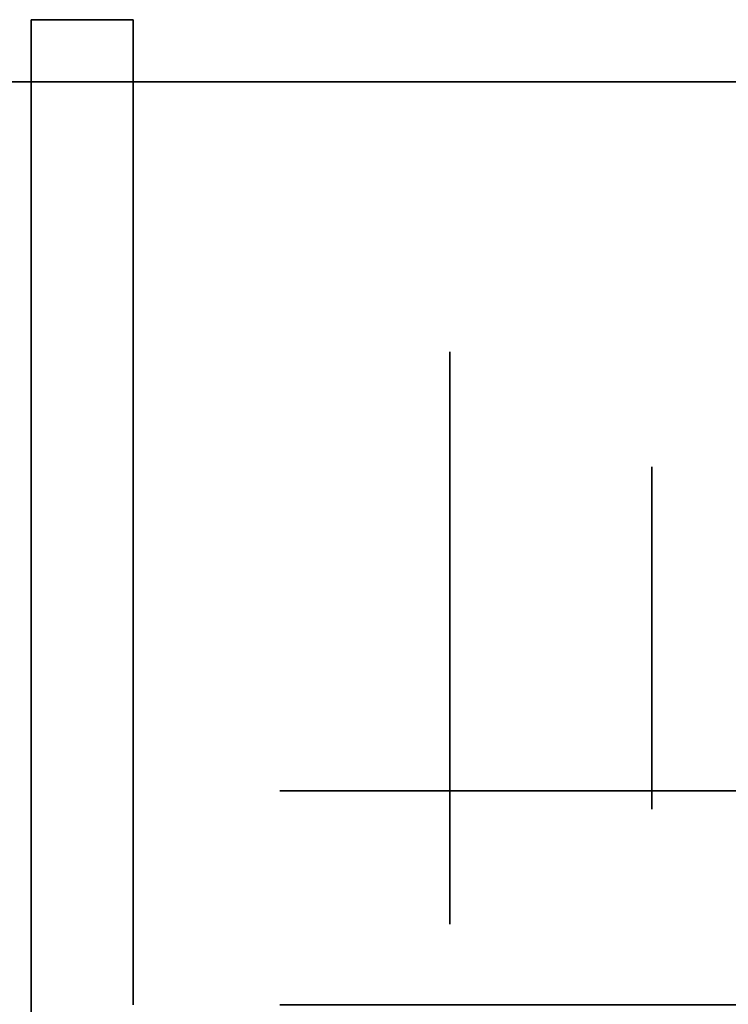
# Model space of a CAD drawing. Extents: x -1299 to -1246.9, y 2743.7 to 2747.9.
# Tile 157 of 256: x -1296.9877 to -1296.9545, y 2747.8413 to 2747.8873. Entities that reach past the tile are written whole.
import ezdxf

# ---------------------------------------------------------------- set-up
doc = ezdxf.new("R2010")
doc.units = 0
doc.header["$LTSCALE"] = 150
doc.header["$MEASUREMENT"] = 0
doc.layers.add('3DFACE_BOLT', color=7, linetype='CONTINUOUS')
doc.layers.add('3DFACE_SHAPE', color=7, linetype='CONTINUOUS')

msp = doc.modelspace()

# ---------------------------------------------------------------- linework, layer by layer
at = {"layer": '3DFACE_BOLT', "color": 1}
for points, invisible_edges in [([(-1296.982359, 2747.865136, 0.056417), (-1296.982359, 2747.871824, 0.068), (-1296.967559, 2747.865136, 0.056417)], 14), ([(-1296.967559, 2747.865136, 0.056417), (-1296.982359, 2747.871824, 0.068), (-1296.967559, 2747.871824, 0.068)], 3), ([(-1296.982359, 2747.871824, 0.068), (-1296.982359, 2747.865136, 0.079583), (-1296.967559, 2747.871824, 0.068)], 14), ([(-1296.967559, 2747.871824, 0.068), (-1296.982359, 2747.865136, 0.079583), (-1296.967559, 2747.865136, 0.079583)], 3), ([(-1296.982359, 2747.865136, 0.079583), (-1296.982359, 2747.871824, 0.068), (-1296.982359, 2747.865136, 0.056417)], 12), ([(-1296.982359, 2747.865136, 0.126417), (-1296.982359, 2747.871824, 0.138), (-1296.967559, 2747.865136, 0.126417)], 14), ([(-1296.967559, 2747.865136, 0.126417), (-1296.982359, 2747.871824, 0.138), (-1296.967559, 2747.871824, 0.138)], 3), ([(-1296.982359, 2747.871824, 0.138), (-1296.982359, 2747.865136, 0.149583), (-1296.967559, 2747.871824, 0.138)], 14), ([(-1296.967559, 2747.871824, 0.138), (-1296.982359, 2747.865136, 0.149583), (-1296.967559, 2747.865136, 0.149583)], 3), ([(-1296.982359, 2747.865136, 0.149583), (-1296.982359, 2747.871824, 0.138), (-1296.982359, 2747.865136, 0.126417)], 12), ([(-1296.967559, 2747.865136, 0.056417), (-1296.967559, 2747.871824, 0.068), (-1296.967559, 2747.865136, 0.079583)], 12), ([(-1296.967559, 2747.865136, 0.126417), (-1296.967559, 2747.871824, 0.138), (-1296.967559, 2747.865136, 0.149583)], 12), ([(-1297.008119, 2747.866057, 0.065528), (-1297.008119, 2747.866449, 0.068), (-1296.958119, 2747.866057, 0.065528)], 14), ([(-1296.958119, 2747.866057, 0.065528), (-1297.008119, 2747.866449, 0.068), (-1296.958119, 2747.866449, 0.068)], 3), ([(-1297.008119, 2747.866449, 0.068), (-1297.008119, 2747.866057, 0.070472), (-1296.958119, 2747.866449, 0.068)], 14), ([(-1296.958119, 2747.866449, 0.068), (-1297.008119, 2747.866057, 0.070472), (-1296.958119, 2747.866057, 0.070472)], 3), ([(-1297.008119, 2747.866057, 0.135528), (-1297.008119, 2747.866449, 0.138), (-1296.958119, 2747.866057, 0.135528)], 14), ([(-1296.958119, 2747.866057, 0.135528), (-1297.008119, 2747.866449, 0.138), (-1296.958119, 2747.866449, 0.138)], 3), ([(-1297.008119, 2747.866449, 0.138), (-1297.008119, 2747.866057, 0.140472), (-1296.958119, 2747.866449, 0.138)], 14), ([(-1296.958119, 2747.866449, 0.138), (-1297.008119, 2747.866057, 0.140472), (-1296.958119, 2747.866057, 0.140472)], 3), ([(-1296.958119, 2747.866057, 0.065528), (-1296.958119, 2747.866449, 0.068), (-1296.958119, 2747.866057, 0.070472)], 12), ([(-1296.958119, 2747.866057, 0.135528), (-1296.958119, 2747.866449, 0.138), (-1296.958119, 2747.866057, 0.140472)], 12), ([(-1297.008119, 2747.864921, 0.063298), (-1297.008119, 2747.866057, 0.065528), (-1296.958119, 2747.864921, 0.063298)], 14), ([(-1296.958119, 2747.864921, 0.063298), (-1297.008119, 2747.866057, 0.065528), (-1296.958119, 2747.866057, 0.065528)], 3), ([(-1297.008119, 2747.866057, 0.070472), (-1297.008119, 2747.864921, 0.072702), (-1296.958119, 2747.866057, 0.070472)], 14), ([(-1296.958119, 2747.866057, 0.070472), (-1297.008119, 2747.864921, 0.072702), (-1296.958119, 2747.864921, 0.072702)], 3), ([(-1297.008119, 2747.864921, 0.133298), (-1297.008119, 2747.866057, 0.135528), (-1296.958119, 2747.864921, 0.133298)], 14), ([(-1296.958119, 2747.864921, 0.133298), (-1297.008119, 2747.866057, 0.135528), (-1296.958119, 2747.866057, 0.135528)], 3), ([(-1297.008119, 2747.866057, 0.140472), (-1297.008119, 2747.864921, 0.142702), (-1296.958119, 2747.866057, 0.140472)], 14), ([(-1296.958119, 2747.866057, 0.140472), (-1297.008119, 2747.864921, 0.142702), (-1296.958119, 2747.864921, 0.142702)], 3), ([(-1296.958119, 2747.864921, 0.063298), (-1296.958119, 2747.866057, 0.065528), (-1296.958119, 2747.864921, 0.072702)], 14), ([(-1296.958119, 2747.864921, 0.072702), (-1296.958119, 2747.866057, 0.065528), (-1296.958119, 2747.866057, 0.070472)], 3), ([(-1296.958119, 2747.864921, 0.133298), (-1296.958119, 2747.866057, 0.135528), (-1296.958119, 2747.864921, 0.142702)], 14), ([(-1296.958119, 2747.864921, 0.142702), (-1296.958119, 2747.866057, 0.135528), (-1296.958119, 2747.866057, 0.140472)], 3), ([(-1297.008119, 2747.863151, 0.061528), (-1297.008119, 2747.864921, 0.063298), (-1296.958119, 2747.863151, 0.061528)], 14), ([(-1296.958119, 2747.863151, 0.061528), (-1297.008119, 2747.864921, 0.063298), (-1296.958119, 2747.864921, 0.063298)], 3), ([(-1297.008119, 2747.864921, 0.072702), (-1297.008119, 2747.863151, 0.074472), (-1296.958119, 2747.864921, 0.072702)], 14), ([(-1296.958119, 2747.864921, 0.072702), (-1297.008119, 2747.863151, 0.074472), (-1296.958119, 2747.863151, 0.074472)], 3), ([(-1297.008119, 2747.863151, 0.131528), (-1297.008119, 2747.864921, 0.133298), (-1296.958119, 2747.863151, 0.131528)], 14), ([(-1296.958119, 2747.863151, 0.131528), (-1297.008119, 2747.864921, 0.133298), (-1296.958119, 2747.864921, 0.133298)], 3), ([(-1297.008119, 2747.864921, 0.142702), (-1297.008119, 2747.863151, 0.144472), (-1296.958119, 2747.864921, 0.142702)], 14), ([(-1296.958119, 2747.864921, 0.142702), (-1297.008119, 2747.863151, 0.144472), (-1296.958119, 2747.863151, 0.144472)], 3), ([(-1296.982359, 2747.851761, 0.056417), (-1296.982359, 2747.865136, 0.056417), (-1296.967559, 2747.851761, 0.056417)], 14), ([(-1296.967559, 2747.851761, 0.056417), (-1296.982359, 2747.865136, 0.056417), (-1296.967559, 2747.865136, 0.056417)], 3), ([(-1296.982359, 2747.865136, 0.079583), (-1296.982359, 2747.851761, 0.079583), (-1296.967559, 2747.865136, 0.079583)], 14), ([(-1296.967559, 2747.865136, 0.079583), (-1296.982359, 2747.851761, 0.079583), (-1296.967559, 2747.851761, 0.079583)], 3), ([(-1296.982359, 2747.851761, 0.079583), (-1296.982359, 2747.865136, 0.079583), (-1296.982359, 2747.851761, 0.056417)], 14), ([(-1296.982359, 2747.851761, 0.056417), (-1296.982359, 2747.865136, 0.079583), (-1296.982359, 2747.865136, 0.056417)], 3), ([(-1296.982359, 2747.851761, 0.126417), (-1296.982359, 2747.865136, 0.126417), (-1296.967559, 2747.851761, 0.126417)], 14), ([(-1296.967559, 2747.851761, 0.126417), (-1296.982359, 2747.865136, 0.126417), (-1296.967559, 2747.865136, 0.126417)], 3), ([(-1296.982359, 2747.865136, 0.149583), (-1296.982359, 2747.851761, 0.149583), (-1296.967559, 2747.865136, 0.149583)], 14), ([(-1296.967559, 2747.865136, 0.149583), (-1296.982359, 2747.851761, 0.149583), (-1296.967559, 2747.851761, 0.149583)], 3), ([(-1296.982359, 2747.851761, 0.149583), (-1296.982359, 2747.865136, 0.149583), (-1296.982359, 2747.851761, 0.126417)], 14), ([(-1296.982359, 2747.851761, 0.126417), (-1296.982359, 2747.865136, 0.149583), (-1296.982359, 2747.865136, 0.126417)], 3), ([(-1296.967559, 2747.851761, 0.056417), (-1296.967559, 2747.865136, 0.056417), (-1296.967559, 2747.851761, 0.079583)], 14), ([(-1296.967559, 2747.851761, 0.079583), (-1296.967559, 2747.865136, 0.056417), (-1296.967559, 2747.865136, 0.079583)], 3), ([(-1296.967559, 2747.851761, 0.126417), (-1296.967559, 2747.865136, 0.126417), (-1296.967559, 2747.851761, 0.149583)], 14), ([(-1296.967559, 2747.851761, 0.149583), (-1296.967559, 2747.865136, 0.126417), (-1296.967559, 2747.865136, 0.149583)], 3), ([(-1296.958119, 2747.863151, 0.061528), (-1296.958119, 2747.864921, 0.063298), (-1296.958119, 2747.863151, 0.074472)], 14), ([(-1296.958119, 2747.863151, 0.074472), (-1296.958119, 2747.864921, 0.063298), (-1296.958119, 2747.864921, 0.072702)], 3), ([(-1296.958119, 2747.863151, 0.131528), (-1296.958119, 2747.864921, 0.133298), (-1296.958119, 2747.863151, 0.144472)], 14), ([(-1296.958119, 2747.863151, 0.144472), (-1296.958119, 2747.864921, 0.133298), (-1296.958119, 2747.864921, 0.142702)], 3), ([(-1297.008119, 2747.860921, 0.060392), (-1297.008119, 2747.863151, 0.061528), (-1296.958119, 2747.860921, 0.060392)], 14), ([(-1296.958119, 2747.860921, 0.060392), (-1297.008119, 2747.863151, 0.061528), (-1296.958119, 2747.863151, 0.061528)], 3), ([(-1297.008119, 2747.863151, 0.074472), (-1297.008119, 2747.860921, 0.075608), (-1296.958119, 2747.863151, 0.074472)], 14), ([(-1296.958119, 2747.863151, 0.074472), (-1297.008119, 2747.860921, 0.075608), (-1296.958119, 2747.860921, 0.075608)], 3), ([(-1297.008119, 2747.860921, 0.130392), (-1297.008119, 2747.863151, 0.131528), (-1296.958119, 2747.860921, 0.130392)], 14), ([(-1296.958119, 2747.860921, 0.130392), (-1297.008119, 2747.863151, 0.131528), (-1296.958119, 2747.863151, 0.131528)], 3), ([(-1297.008119, 2747.863151, 0.144472), (-1297.008119, 2747.860921, 0.145608), (-1296.958119, 2747.863151, 0.144472)], 14), ([(-1296.958119, 2747.863151, 0.144472), (-1297.008119, 2747.860921, 0.145608), (-1296.958119, 2747.860921, 0.145608)], 3), ([(-1296.958119, 2747.860921, 0.060392), (-1296.958119, 2747.863151, 0.061528), (-1296.958119, 2747.860921, 0.075608)], 14), ([(-1296.958119, 2747.860921, 0.075608), (-1296.958119, 2747.863151, 0.061528), (-1296.958119, 2747.863151, 0.074472)], 3), ([(-1296.958119, 2747.860921, 0.130392), (-1296.958119, 2747.863151, 0.131528), (-1296.958119, 2747.860921, 0.145608)], 14), ([(-1296.958119, 2747.860921, 0.145608), (-1296.958119, 2747.863151, 0.131528), (-1296.958119, 2747.863151, 0.144472)], 3), ([(-1297.008119, 2747.858449, 0.06), (-1297.008119, 2747.860921, 0.060392), (-1296.958119, 2747.858449, 0.06)], 14), ([(-1296.958119, 2747.858449, 0.06), (-1297.008119, 2747.860921, 0.060392), (-1296.958119, 2747.860921, 0.060392)], 3), ([(-1297.008119, 2747.860921, 0.075608), (-1297.008119, 2747.858449, 0.076), (-1296.958119, 2747.860921, 0.075608)], 14), ([(-1296.958119, 2747.860921, 0.075608), (-1297.008119, 2747.858449, 0.076), (-1296.958119, 2747.858449, 0.076)], 3), ([(-1297.008119, 2747.858449, 0.13), (-1297.008119, 2747.860921, 0.130392), (-1296.958119, 2747.858449, 0.13)], 14), ([(-1296.958119, 2747.858449, 0.13), (-1297.008119, 2747.860921, 0.130392), (-1296.958119, 2747.860921, 0.130392)], 3), ([(-1297.008119, 2747.860921, 0.145608), (-1297.008119, 2747.858449, 0.146), (-1296.958119, 2747.860921, 0.145608)], 14), ([(-1296.958119, 2747.860921, 0.145608), (-1297.008119, 2747.858449, 0.146), (-1296.958119, 2747.858449, 0.146)], 3), ([(-1296.958119, 2747.858449, 0.06), (-1296.958119, 2747.860921, 0.060392), (-1296.958119, 2747.858449, 0.076)], 14), ([(-1296.958119, 2747.858449, 0.076), (-1296.958119, 2747.860921, 0.060392), (-1296.958119, 2747.860921, 0.075608)], 3), ([(-1296.958119, 2747.858449, 0.13), (-1296.958119, 2747.860921, 0.130392), (-1296.958119, 2747.858449, 0.146)], 14), ([(-1296.958119, 2747.858449, 0.146), (-1296.958119, 2747.860921, 0.130392), (-1296.958119, 2747.860921, 0.145608)], 3), ([(-1297.008119, 2747.855976, 0.060392), (-1297.008119, 2747.858449, 0.06), (-1296.958119, 2747.855976, 0.060392)], 14), ([(-1296.958119, 2747.855976, 0.060392), (-1297.008119, 2747.858449, 0.06), (-1296.958119, 2747.858449, 0.06)], 3), ([(-1297.008119, 2747.858449, 0.076), (-1297.008119, 2747.855976, 0.075608), (-1296.958119, 2747.858449, 0.076)], 14), ([(-1296.958119, 2747.858449, 0.076), (-1297.008119, 2747.855976, 0.075608), (-1296.958119, 2747.855976, 0.075608)], 3), ([(-1297.008119, 2747.855976, 0.130392), (-1297.008119, 2747.858449, 0.13), (-1296.958119, 2747.855976, 0.130392)], 14), ([(-1296.958119, 2747.855976, 0.130392), (-1297.008119, 2747.858449, 0.13), (-1296.958119, 2747.858449, 0.13)], 3), ([(-1297.008119, 2747.858449, 0.146), (-1297.008119, 2747.855976, 0.145608), (-1296.958119, 2747.858449, 0.146)], 14), ([(-1296.958119, 2747.858449, 0.146), (-1297.008119, 2747.855976, 0.145608), (-1296.958119, 2747.855976, 0.145608)], 3), ([(-1296.958119, 2747.855976, 0.060392), (-1296.958119, 2747.858449, 0.06), (-1296.958119, 2747.855976, 0.075608)], 14), ([(-1296.958119, 2747.855976, 0.075608), (-1296.958119, 2747.858449, 0.06), (-1296.958119, 2747.858449, 0.076)], 3), ([(-1296.958119, 2747.855976, 0.130392), (-1296.958119, 2747.858449, 0.13), (-1296.958119, 2747.855976, 0.145608)], 14), ([(-1296.958119, 2747.855976, 0.145608), (-1296.958119, 2747.858449, 0.13), (-1296.958119, 2747.858449, 0.146)], 3), ([(-1297.008119, 2747.853746, 0.061528), (-1297.008119, 2747.855976, 0.060392), (-1296.958119, 2747.853746, 0.061528)], 14), ([(-1296.958119, 2747.853746, 0.061528), (-1297.008119, 2747.855976, 0.060392), (-1296.958119, 2747.855976, 0.060392)], 3), ([(-1297.008119, 2747.855976, 0.075608), (-1297.008119, 2747.853746, 0.074472), (-1296.958119, 2747.855976, 0.075608)], 14), ([(-1296.958119, 2747.855976, 0.075608), (-1297.008119, 2747.853746, 0.074472), (-1296.958119, 2747.853746, 0.074472)], 3), ([(-1297.008119, 2747.853746, 0.131528), (-1297.008119, 2747.855976, 0.130392), (-1296.958119, 2747.853746, 0.131528)], 14), ([(-1296.958119, 2747.853746, 0.131528), (-1297.008119, 2747.855976, 0.130392), (-1296.958119, 2747.855976, 0.130392)], 3), ([(-1297.008119, 2747.855976, 0.145608), (-1297.008119, 2747.853746, 0.144472), (-1296.958119, 2747.855976, 0.145608)], 14), ([(-1296.958119, 2747.855976, 0.145608), (-1297.008119, 2747.853746, 0.144472), (-1296.958119, 2747.853746, 0.144472)], 3), ([(-1296.958119, 2747.853746, 0.061528), (-1296.958119, 2747.855976, 0.060392), (-1296.958119, 2747.853746, 0.074472)], 14), ([(-1296.958119, 2747.853746, 0.074472), (-1296.958119, 2747.855976, 0.060392), (-1296.958119, 2747.855976, 0.075608)], 3), ([(-1296.958119, 2747.853746, 0.131528), (-1296.958119, 2747.855976, 0.130392), (-1296.958119, 2747.853746, 0.144472)], 14), ([(-1296.958119, 2747.853746, 0.144472), (-1296.958119, 2747.855976, 0.130392), (-1296.958119, 2747.855976, 0.145608)], 3), ([(-1297.008119, 2747.851976, 0.063298), (-1297.008119, 2747.853746, 0.061528), (-1296.958119, 2747.851976, 0.063298)], 14), ([(-1296.958119, 2747.851976, 0.063298), (-1297.008119, 2747.853746, 0.061528), (-1296.958119, 2747.853746, 0.061528)], 3), ([(-1297.008119, 2747.853746, 0.074472), (-1297.008119, 2747.851976, 0.072702), (-1296.958119, 2747.853746, 0.074472)], 14), ([(-1296.958119, 2747.853746, 0.074472), (-1297.008119, 2747.851976, 0.072702), (-1296.958119, 2747.851976, 0.072702)], 3), ([(-1297.008119, 2747.851976, 0.133298), (-1297.008119, 2747.853746, 0.131528), (-1296.958119, 2747.851976, 0.133298)], 14), ([(-1296.958119, 2747.851976, 0.133298), (-1297.008119, 2747.853746, 0.131528), (-1296.958119, 2747.853746, 0.131528)], 3), ([(-1297.008119, 2747.853746, 0.144472), (-1297.008119, 2747.851976, 0.142702), (-1296.958119, 2747.853746, 0.144472)], 14), ([(-1296.958119, 2747.853746, 0.144472), (-1297.008119, 2747.851976, 0.142702), (-1296.958119, 2747.851976, 0.142702)], 3), ([(-1296.958119, 2747.851976, 0.063298), (-1296.958119, 2747.853746, 0.061528), (-1296.958119, 2747.851976, 0.072702)], 14), ([(-1296.958119, 2747.851976, 0.072702), (-1296.958119, 2747.853746, 0.061528), (-1296.958119, 2747.853746, 0.074472)], 3), ([(-1296.958119, 2747.851976, 0.133298), (-1296.958119, 2747.853746, 0.131528), (-1296.958119, 2747.851976, 0.142702)], 14), ([(-1296.958119, 2747.851976, 0.142702), (-1296.958119, 2747.853746, 0.131528), (-1296.958119, 2747.853746, 0.144472)], 3), ([(-1297.008119, 2747.85084, 0.065528), (-1297.008119, 2747.851976, 0.063298), (-1296.958119, 2747.85084, 0.065528)], 14), ([(-1296.958119, 2747.85084, 0.065528), (-1297.008119, 2747.851976, 0.063298), (-1296.958119, 2747.851976, 0.063298)], 3), ([(-1297.008119, 2747.851976, 0.072702), (-1297.008119, 2747.85084, 0.070472), (-1296.958119, 2747.851976, 0.072702)], 14), ([(-1296.958119, 2747.851976, 0.072702), (-1297.008119, 2747.85084, 0.070472), (-1296.958119, 2747.85084, 0.070472)], 3), ([(-1297.008119, 2747.85084, 0.135528), (-1297.008119, 2747.851976, 0.133298), (-1296.958119, 2747.85084, 0.135528)], 14), ([(-1296.958119, 2747.85084, 0.135528), (-1297.008119, 2747.851976, 0.133298), (-1296.958119, 2747.851976, 0.133298)], 3), ([(-1297.008119, 2747.851976, 0.142702), (-1297.008119, 2747.85084, 0.140472), (-1296.958119, 2747.851976, 0.142702)], 14), ([(-1296.958119, 2747.851976, 0.142702), (-1297.008119, 2747.85084, 0.140472), (-1296.958119, 2747.85084, 0.140472)], 3), ([(-1296.958119, 2747.85084, 0.065528), (-1296.958119, 2747.851976, 0.063298), (-1296.958119, 2747.85084, 0.070472)], 14), ([(-1296.958119, 2747.85084, 0.070472), (-1296.958119, 2747.851976, 0.063298), (-1296.958119, 2747.851976, 0.072702)], 3), ([(-1296.958119, 2747.85084, 0.135528), (-1296.958119, 2747.851976, 0.133298), (-1296.958119, 2747.85084, 0.140472)], 14), ([(-1296.958119, 2747.85084, 0.140472), (-1296.958119, 2747.851976, 0.133298), (-1296.958119, 2747.851976, 0.142702)], 3), ([(-1296.982359, 2747.845074, 0.068), (-1296.982359, 2747.851761, 0.056417), (-1296.967559, 2747.845074, 0.068)], 14), ([(-1296.967559, 2747.845074, 0.068), (-1296.982359, 2747.851761, 0.056417), (-1296.967559, 2747.851761, 0.056417)], 3), ([(-1296.982359, 2747.851761, 0.079583), (-1296.982359, 2747.845074, 0.068), (-1296.967559, 2747.851761, 0.079583)], 14), ([(-1296.967559, 2747.851761, 0.079583), (-1296.982359, 2747.845074, 0.068), (-1296.967559, 2747.845074, 0.068)], 3), ([(-1296.982359, 2747.845074, 0.068), (-1296.982359, 2747.851761, 0.079583), (-1296.982359, 2747.851761, 0.056417)], 2), ([(-1296.982359, 2747.845074, 0.138), (-1296.982359, 2747.851761, 0.126417), (-1296.967559, 2747.845074, 0.138)], 14), ([(-1296.967559, 2747.845074, 0.138), (-1296.982359, 2747.851761, 0.126417), (-1296.967559, 2747.851761, 0.126417)], 3), ([(-1296.982359, 2747.851761, 0.149583), (-1296.982359, 2747.845074, 0.138), (-1296.967559, 2747.851761, 0.149583)], 14), ([(-1296.967559, 2747.851761, 0.149583), (-1296.982359, 2747.845074, 0.138), (-1296.967559, 2747.845074, 0.138)], 3), ([(-1296.982359, 2747.845074, 0.138), (-1296.982359, 2747.851761, 0.149583), (-1296.982359, 2747.851761, 0.126417)], 2), ([(-1296.967559, 2747.845074, 0.068), (-1296.967559, 2747.851761, 0.056417), (-1296.967559, 2747.851761, 0.079583)], 2), ([(-1296.967559, 2747.845074, 0.138), (-1296.967559, 2747.851761, 0.126417), (-1296.967559, 2747.851761, 0.149583)], 2), ([(-1296.975494, 2747.851309, 0.068), (-1296.968806, 2747.851309, 0.056417), (-1296.975494, 2747.841309, 0.068)], 14), ([(-1296.975494, 2747.841309, 0.068), (-1296.968806, 2747.851309, 0.056417), (-1296.968806, 2747.841309, 0.056417)], 3), ([(-1296.968806, 2747.851309, 0.079583), (-1296.975494, 2747.851309, 0.068), (-1296.968806, 2747.841309, 0.079583)], 14), ([(-1296.968806, 2747.841309, 0.079583), (-1296.975494, 2747.851309, 0.068), (-1296.975494, 2747.841309, 0.068)], 3), ([(-1296.975494, 2747.851309, 0.068), (-1296.968806, 2747.851309, 0.079583), (-1296.968806, 2747.851309, 0.056417)], 2), ([(-1296.975494, 2747.851309, 0.138), (-1296.968806, 2747.851309, 0.126417), (-1296.975494, 2747.841309, 0.138)], 14), ([(-1296.975494, 2747.841309, 0.138), (-1296.968806, 2747.851309, 0.126417), (-1296.968806, 2747.841309, 0.126417)], 3), ([(-1296.968806, 2747.851309, 0.149583), (-1296.975494, 2747.851309, 0.138), (-1296.968806, 2747.841309, 0.149583)], 14), ([(-1296.968806, 2747.841309, 0.149583), (-1296.975494, 2747.851309, 0.138), (-1296.975494, 2747.841309, 0.138)], 3), ([(-1296.975494, 2747.851309, 0.138), (-1296.968806, 2747.851309, 0.149583), (-1296.968806, 2747.851309, 0.126417)], 2), ([(-1296.968806, 2747.851309, 0.056417), (-1296.955431, 2747.851309, 0.056417), (-1296.968806, 2747.841309, 0.056417)], 14), ([(-1296.968806, 2747.841309, 0.056417), (-1296.955431, 2747.851309, 0.056417), (-1296.955431, 2747.841309, 0.056417)], 3), ([(-1296.955431, 2747.851309, 0.079583), (-1296.968806, 2747.851309, 0.079583), (-1296.955431, 2747.841309, 0.079583)], 14), ([(-1296.955431, 2747.841309, 0.079583), (-1296.968806, 2747.851309, 0.079583), (-1296.968806, 2747.841309, 0.079583)], 3), ([(-1296.968806, 2747.851309, 0.079583), (-1296.955431, 2747.851309, 0.079583), (-1296.968806, 2747.851309, 0.056417)], 14), ([(-1296.968806, 2747.851309, 0.056417), (-1296.955431, 2747.851309, 0.079583), (-1296.955431, 2747.851309, 0.056417)], 3), ([(-1296.968806, 2747.851309, 0.126417), (-1296.955431, 2747.851309, 0.126417), (-1296.968806, 2747.841309, 0.126417)], 14), ([(-1296.968806, 2747.841309, 0.126417), (-1296.955431, 2747.851309, 0.126417), (-1296.955431, 2747.841309, 0.126417)], 3), ([(-1296.955431, 2747.851309, 0.149583), (-1296.968806, 2747.851309, 0.149583), (-1296.955431, 2747.841309, 0.149583)], 14), ([(-1296.955431, 2747.841309, 0.149583), (-1296.968806, 2747.851309, 0.149583), (-1296.968806, 2747.841309, 0.149583)], 3), ([(-1296.968806, 2747.851309, 0.149583), (-1296.955431, 2747.851309, 0.149583), (-1296.968806, 2747.851309, 0.126417)], 14), ([(-1296.968806, 2747.851309, 0.126417), (-1296.955431, 2747.851309, 0.149583), (-1296.955431, 2747.851309, 0.126417)], 3), ([(-1296.955431, 2747.851309, 0.056417), (-1296.948744, 2747.851309, 0.068), (-1296.955431, 2747.841309, 0.056417)], 14), ([(-1296.955431, 2747.841309, 0.056417), (-1296.948744, 2747.851309, 0.068), (-1296.948744, 2747.841309, 0.068)], 3), ([(-1296.948744, 2747.851309, 0.068), (-1296.955431, 2747.851309, 0.079583), (-1296.948744, 2747.841309, 0.068)], 14), ([(-1296.948744, 2747.841309, 0.068), (-1296.955431, 2747.851309, 0.079583), (-1296.955431, 2747.841309, 0.079583)], 3), ([(-1296.955431, 2747.851309, 0.079583), (-1296.948744, 2747.851309, 0.068), (-1296.955431, 2747.851309, 0.056417)], 12), ([(-1296.955431, 2747.851309, 0.126417), (-1296.948744, 2747.851309, 0.138), (-1296.955431, 2747.841309, 0.126417)], 14), ([(-1296.955431, 2747.841309, 0.126417), (-1296.948744, 2747.851309, 0.138), (-1296.948744, 2747.841309, 0.138)], 3), ([(-1296.948744, 2747.851309, 0.138), (-1296.955431, 2747.851309, 0.149583), (-1296.948744, 2747.841309, 0.138)], 14), ([(-1296.948744, 2747.841309, 0.138), (-1296.955431, 2747.851309, 0.149583), (-1296.955431, 2747.841309, 0.149583)], 3), ([(-1296.955431, 2747.851309, 0.149583), (-1296.948744, 2747.851309, 0.138), (-1296.955431, 2747.851309, 0.126417)], 12), ([(-1297.008119, 2747.850449, 0.068), (-1297.008119, 2747.85084, 0.065528), (-1296.958119, 2747.850449, 0.068)], 14), ([(-1296.958119, 2747.850449, 0.068), (-1297.008119, 2747.85084, 0.065528), (-1296.958119, 2747.85084, 0.065528)], 3), ([(-1297.008119, 2747.85084, 0.070472), (-1297.008119, 2747.850449, 0.068), (-1296.958119, 2747.85084, 0.070472)], 14), ([(-1296.958119, 2747.85084, 0.070472), (-1297.008119, 2747.850449, 0.068), (-1296.958119, 2747.850449, 0.068)], 3), ([(-1297.008119, 2747.850449, 0.138), (-1297.008119, 2747.85084, 0.135528), (-1296.958119, 2747.850449, 0.138)], 14), ([(-1296.958119, 2747.850449, 0.138), (-1297.008119, 2747.85084, 0.135528), (-1296.958119, 2747.85084, 0.135528)], 3), ([(-1297.008119, 2747.85084, 0.140472), (-1297.008119, 2747.850449, 0.138), (-1296.958119, 2747.85084, 0.140472)], 14), ([(-1296.958119, 2747.85084, 0.140472), (-1297.008119, 2747.850449, 0.138), (-1296.958119, 2747.850449, 0.138)], 3), ([(-1296.958119, 2747.850449, 0.068), (-1296.958119, 2747.85084, 0.065528), (-1296.958119, 2747.85084, 0.070472)], 2), ([(-1296.958119, 2747.850449, 0.138), (-1296.958119, 2747.85084, 0.135528), (-1296.958119, 2747.85084, 0.140472)], 2)]:
    msp.add_3dface(points, dxfattribs=dict(at, invisible_edges=invisible_edges))
at = {"layer": '3DFACE_SHAPE', "color": 13}
for points, invisible_edges in [([(-1296.987119, 2747.866949, 0.138), (-1296.987119, 2747.864459, 0.14401), (-1296.987119, 2747.887349, 0.138)], 14), ([(-1296.987119, 2747.864459, 0.14401), (-1296.987119, 2747.858449, 0.1465), (-1296.987119, 2747.887349, 0.138)], 14), ([(-1296.987119, 2747.887349, 0.138), (-1296.987119, 2747.858449, 0.1465), (-1296.987119, 2747.887349, 0.173)], 15), ([(-1296.987119, 2747.858449, 0.1465), (-1296.987119, 2747.852438, 0.14401), (-1296.987119, 2747.887349, 0.173)], 14), ([(-1296.987119, 2747.887349, 0.173), (-1296.987119, 2747.852438, 0.14401), (-1296.987119, 2747.836549, 0.173)], 3), ([(-1296.987119, 2747.836549, 0.033), (-1296.987119, 2747.864459, 0.06199), (-1296.987119, 2747.887349, 0.033)], 3), ([(-1296.987119, 2747.864459, 0.06199), (-1296.987119, 2747.887349, 0.068), (-1296.987119, 2747.887349, 0.033)], 13), ([(-1296.987119, 2747.864459, 0.06199), (-1296.987119, 2747.866949, 0.068), (-1296.987119, 2747.887349, 0.068)], 14), ([(-1296.987119, 2747.866949, 0.138), (-1296.987119, 2747.887349, 0.138), (-1296.987119, 2747.864459, 0.07401)], 15), ([(-1296.987119, 2747.864459, 0.07401), (-1296.987119, 2747.887349, 0.138), (-1296.987119, 2747.866949, 0.068)], 3), ([(-1296.987119, 2747.887349, 0.138), (-1296.987119, 2747.887349, 0.068), (-1296.987119, 2747.866949, 0.068)], 14), ([(-1296.987119, 2747.836549, 0.173), (-1296.982359, 2747.858449, 0.173), (-1296.987119, 2747.887349, 0.173)], 3), ([(-1296.982359, 2747.858449, 0.173), (-1296.982359, 2747.887349, 0.173), (-1296.987119, 2747.887349, 0.173)], 12), ([(-1296.982359, 2747.887349, 0.033), (-1296.982359, 2747.841309, 0.033), (-1296.987119, 2747.887349, 0.033)], 2), ([(-1296.987119, 2747.887349, 0.033), (-1296.982359, 2747.841309, 0.033), (-1296.987119, 2747.836549, 0.033)], 3), ([(-1296.987119, 2747.887349, 0.033), (-1296.987119, 2747.887349, 0.068), (-1296.982359, 2747.887349, 0.033)], 2), ([(-1296.987119, 2747.887349, 0.068), (-1296.987119, 2747.887349, 0.138), (-1296.982359, 2747.887349, 0.033)], 14), ([(-1296.982359, 2747.887349, 0.033), (-1296.987119, 2747.887349, 0.138), (-1296.982359, 2747.887349, 0.173)], 3), ([(-1296.987119, 2747.887349, 0.138), (-1296.987119, 2747.887349, 0.173), (-1296.982359, 2747.887349, 0.173)], 12), ([(-1296.982359, 2747.858449, 0.173), (-1296.982359, 2747.864459, 0.14401), (-1296.982359, 2747.887349, 0.173)], 15), ([(-1296.982359, 2747.864459, 0.14401), (-1296.982359, 2747.866949, 0.138), (-1296.982359, 2747.887349, 0.173)], 14), ([(-1296.982359, 2747.887349, 0.173), (-1296.982359, 2747.866949, 0.138), (-1296.982359, 2747.864459, 0.13199)], 13), ([(-1296.982359, 2747.864459, 0.13199), (-1296.982359, 2747.866949, 0.068), (-1296.982359, 2747.887349, 0.173)], 15), ([(-1296.982359, 2747.866949, 0.068), (-1296.982359, 2747.887349, 0.033), (-1296.982359, 2747.887349, 0.173)], 13), ([(-1296.982359, 2747.866949, 0.068), (-1296.982359, 2747.864459, 0.06199), (-1296.982359, 2747.887349, 0.033)], 14), ([(-1296.982359, 2747.887349, 0.033), (-1296.982359, 2747.864459, 0.06199), (-1296.982359, 2747.841309, 0.033)], 3), ([(-1297.046219, 2747.884449, 0.206), (-1296.944219, 2747.884449, 0.206), (-1296.998319, 2747.884449, 0.198)], 14), ([(-1297.046219, 2747.884449), (-1296.992119, 2747.884449, 0.008), (-1296.944219, 2747.884449)], 3), ([(-1297.046219, 2747.884449, 0.206), (-1297.046219, 2746.946449, 0.206), (-1296.944219, 2747.884449, 0.206)], 2), ([(-1297.046219, 2746.946449, 0.206), (-1296.944219, 2746.946449, 0.206), (-1296.944219, 2747.884449, 0.206)], 12), ([(-1296.944219, 2747.884449), (-1296.944219, 2746.946449), (-1297.046219, 2747.884449)], 2), ([(-1296.944219, 2746.946449), (-1297.046219, 2746.946449), (-1297.046219, 2747.884449)], 12), ([(-1296.998319, 2747.884449, 0.198), (-1296.944219, 2747.884449, 0.206), (-1296.992119, 2747.884449, 0.198)], 15), ([(-1296.944219, 2747.884449, 0.206), (-1296.944219, 2747.884449, 0.198), (-1296.992119, 2747.884449, 0.198)], 12), ([(-1296.992119, 2747.884449, 0.008), (-1296.944219, 2747.884449, 0.008), (-1296.944219, 2747.884449)], 12), ([(-1296.992119, 2747.884449, 0.008), (-1296.992119, 2746.946449, 0.008), (-1296.944219, 2747.884449, 0.008)], 2), ([(-1296.992119, 2746.946449, 0.008), (-1296.944219, 2746.946449, 0.008), (-1296.944219, 2747.884449, 0.008)], 12), ([(-1296.992119, 2747.884449, 0.198), (-1296.944219, 2747.884449, 0.198), (-1296.992119, 2747.858449, 0.198)], 2), ([(-1296.944219, 2747.884449, 0.198), (-1296.944219, 2746.946449, 0.198), (-1296.992119, 2747.858449, 0.198)], 14), ([(-1296.987119, 2747.864459, 0.13199), (-1296.987119, 2747.866949, 0.138), (-1296.987119, 2747.864459, 0.07401)], 14), ([(-1296.982359, 2747.864459, 0.14401), (-1296.987119, 2747.864459, 0.14401), (-1296.982359, 2747.866949, 0.138)], 3), ([(-1296.987119, 2747.864459, 0.14401), (-1296.987119, 2747.866949, 0.138), (-1296.982359, 2747.866949, 0.138)], 14), ([(-1296.982359, 2747.866949, 0.138), (-1296.987119, 2747.866949, 0.138), (-1296.982359, 2747.864459, 0.13199)], 3), ([(-1296.987119, 2747.866949, 0.138), (-1296.987119, 2747.864459, 0.13199), (-1296.982359, 2747.864459, 0.13199)], 14), ([(-1296.982359, 2747.864459, 0.07401), (-1296.987119, 2747.864459, 0.07401), (-1296.982359, 2747.866949, 0.068)], 3), ([(-1296.987119, 2747.864459, 0.07401), (-1296.987119, 2747.866949, 0.068), (-1296.982359, 2747.866949, 0.068)], 14), ([(-1296.982359, 2747.866949, 0.068), (-1296.987119, 2747.866949, 0.068), (-1296.982359, 2747.864459, 0.06199)], 3), ([(-1296.987119, 2747.866949, 0.068), (-1296.987119, 2747.864459, 0.06199), (-1296.982359, 2747.864459, 0.06199)], 14), ([(-1296.982359, 2747.864459, 0.07401), (-1296.982359, 2747.866949, 0.068), (-1296.982359, 2747.864459, 0.13199)], 14), ([(-1296.987119, 2747.858449, 0.0595), (-1296.987119, 2747.864459, 0.06199), (-1296.987119, 2747.836549, 0.033)], 14), ([(-1296.987119, 2747.864459, 0.07401), (-1296.987119, 2747.858449, 0.0765), (-1296.987119, 2747.864459, 0.13199)], 14), ([(-1296.987119, 2747.858449, 0.0765), (-1296.987119, 2747.858449, 0.1295), (-1296.987119, 2747.864459, 0.13199)], 13), ([(-1296.982359, 2747.864459, 0.13199), (-1296.987119, 2747.864459, 0.13199), (-1296.982359, 2747.858449, 0.1295)], 3), ([(-1296.987119, 2747.864459, 0.13199), (-1296.987119, 2747.858449, 0.1295), (-1296.982359, 2747.858449, 0.1295)], 14), ([(-1296.982359, 2747.858449, 0.1465), (-1296.987119, 2747.858449, 0.1465), (-1296.982359, 2747.864459, 0.14401)], 3), ([(-1296.987119, 2747.858449, 0.1465), (-1296.987119, 2747.864459, 0.14401), (-1296.982359, 2747.864459, 0.14401)], 14), ([(-1296.982359, 2747.864459, 0.06199), (-1296.987119, 2747.864459, 0.06199), (-1296.982359, 2747.858449, 0.0595)], 3), ([(-1296.987119, 2747.864459, 0.06199), (-1296.987119, 2747.858449, 0.0595), (-1296.982359, 2747.858449, 0.0595)], 14), ([(-1296.982359, 2747.858449, 0.0765), (-1296.987119, 2747.858449, 0.0765), (-1296.982359, 2747.864459, 0.07401)], 3), ([(-1296.987119, 2747.858449, 0.0765), (-1296.987119, 2747.864459, 0.07401), (-1296.982359, 2747.864459, 0.07401)], 14), ([(-1296.982359, 2747.858449, 0.1465), (-1296.982359, 2747.864459, 0.14401), (-1296.982359, 2747.858449, 0.173)], 14), ([(-1296.982359, 2747.864459, 0.06199), (-1296.982359, 2747.858449, 0.0595), (-1296.982359, 2747.841309, 0.033)], 14), ([(-1296.982359, 2747.858449, 0.0765), (-1296.982359, 2747.864459, 0.07401), (-1296.982359, 2747.858449, 0.1295)], 14), ([(-1296.982359, 2747.858449, 0.1295), (-1296.982359, 2747.864459, 0.07401), (-1296.982359, 2747.864459, 0.13199)], 3), ([(-1296.944219, 2746.946449, 0.198), (-1296.992119, 2747.808449, 0.198), (-1296.992119, 2747.858449, 0.198)], 13), ([(-1296.987119, 2747.852438, 0.13199), (-1296.987119, 2747.858449, 0.1295), (-1296.987119, 2747.852438, 0.07401)], 14), ([(-1296.987119, 2747.858449, 0.1295), (-1296.987119, 2747.858449, 0.0765), (-1296.987119, 2747.852438, 0.07401)], 13), ([(-1296.987119, 2747.852438, 0.06199), (-1296.987119, 2747.858449, 0.0595), (-1296.987119, 2747.836549, 0.033)], 14), ([(-1296.982359, 2747.858449, 0.1295), (-1296.987119, 2747.858449, 0.1295), (-1296.982359, 2747.852438, 0.13199)], 3), ([(-1296.987119, 2747.858449, 0.1295), (-1296.987119, 2747.852438, 0.13199), (-1296.982359, 2747.852438, 0.13199)], 14), ([(-1296.982359, 2747.852438, 0.14401), (-1296.987119, 2747.852438, 0.14401), (-1296.982359, 2747.858449, 0.1465)], 3), ([(-1296.987119, 2747.852438, 0.14401), (-1296.987119, 2747.858449, 0.1465), (-1296.982359, 2747.858449, 0.1465)], 14), ([(-1296.982359, 2747.858449, 0.0595), (-1296.987119, 2747.858449, 0.0595), (-1296.982359, 2747.852438, 0.06199)], 3), ([(-1296.987119, 2747.858449, 0.0595), (-1296.987119, 2747.852438, 0.06199), (-1296.982359, 2747.852438, 0.06199)], 14), ([(-1296.982359, 2747.852438, 0.07401), (-1296.987119, 2747.852438, 0.07401), (-1296.982359, 2747.858449, 0.0765)], 3), ([(-1296.987119, 2747.852438, 0.07401), (-1296.987119, 2747.858449, 0.0765), (-1296.982359, 2747.858449, 0.0765)], 14), ([(-1296.982359, 2747.841309, 0.173), (-1296.982359, 2747.858449, 0.173), (-1296.987119, 2747.836549, 0.173)], 14), ([(-1296.982359, 2747.841309, 0.033), (-1296.982359, 2747.858449, 0.0595), (-1296.982359, 2747.852438, 0.06199)], 13), ([(-1296.982359, 2747.841309, 0.173), (-1296.982359, 2747.852438, 0.14401), (-1296.982359, 2747.858449, 0.173)], 3), ([(-1296.982359, 2747.852438, 0.14401), (-1296.982359, 2747.858449, 0.1465), (-1296.982359, 2747.858449, 0.173)], 14), ([(-1296.982359, 2747.852438, 0.07401), (-1296.982359, 2747.858449, 0.0765), (-1296.982359, 2747.852438, 0.13199)], 14), ([(-1296.982359, 2747.852438, 0.13199), (-1296.982359, 2747.858449, 0.0765), (-1296.982359, 2747.858449, 0.1295)], 3), ([(-1296.987119, 2747.852438, 0.14401), (-1296.987119, 2747.836549, 0.138), (-1296.987119, 2747.836549, 0.173)], 13), ([(-1296.987119, 2747.852438, 0.14401), (-1296.987119, 2747.849949, 0.138), (-1296.987119, 2747.836549, 0.138)], 14), ([(-1296.987119, 2747.852438, 0.07401), (-1296.987119, 2747.849949, 0.068), (-1296.987119, 2747.852438, 0.13199)], 14), ([(-1296.987119, 2747.852438, 0.13199), (-1296.987119, 2747.849949, 0.068), (-1296.987119, 2747.849949, 0.138)], 3), ([(-1296.987119, 2747.849949, 0.068), (-1296.987119, 2747.852438, 0.06199), (-1296.987119, 2747.836549, 0.033)], 14), ([(-1296.982359, 2747.852438, 0.13199), (-1296.987119, 2747.852438, 0.13199), (-1296.982359, 2747.849949, 0.138)], 3), ([(-1296.987119, 2747.852438, 0.13199), (-1296.987119, 2747.849949, 0.138), (-1296.982359, 2747.849949, 0.138)], 14), ([(-1296.982359, 2747.849949, 0.138), (-1296.987119, 2747.849949, 0.138), (-1296.982359, 2747.852438, 0.14401)], 3), ([(-1296.987119, 2747.849949, 0.138), (-1296.987119, 2747.852438, 0.14401), (-1296.982359, 2747.852438, 0.14401)], 14), ([(-1296.982359, 2747.852438, 0.06199), (-1296.987119, 2747.852438, 0.06199), (-1296.982359, 2747.849949, 0.068)], 3), ([(-1296.987119, 2747.852438, 0.06199), (-1296.987119, 2747.849949, 0.068), (-1296.982359, 2747.849949, 0.068)], 14), ([(-1296.982359, 2747.849949, 0.068), (-1296.987119, 2747.849949, 0.068), (-1296.982359, 2747.852438, 0.07401)], 3), ([(-1296.987119, 2747.849949, 0.068), (-1296.987119, 2747.852438, 0.07401), (-1296.982359, 2747.852438, 0.07401)], 14), ([(-1296.982359, 2747.852438, 0.06199), (-1296.982359, 2747.849949, 0.068), (-1296.982359, 2747.841309, 0.033)], 14), ([(-1296.982359, 2747.852438, 0.13199), (-1296.982359, 2747.849949, 0.138), (-1296.982359, 2747.852438, 0.07401)], 14), ([(-1296.982359, 2747.852438, 0.07401), (-1296.982359, 2747.849949, 0.138), (-1296.982359, 2747.849949, 0.068)], 3), ([(-1296.982359, 2747.849949, 0.138), (-1296.982359, 2747.852438, 0.14401), (-1296.982359, 2747.841309, 0.173)], 14), ([(-1296.987119, 2747.849949, 0.068), (-1296.987119, 2747.836549, 0.138), (-1296.987119, 2747.849949, 0.138)], 15), ([(-1296.987119, 2747.836549, 0.138), (-1296.987119, 2747.849949, 0.068), (-1296.987119, 2747.836549, 0.068)], 3), ([(-1296.987119, 2747.836549, 0.068), (-1296.987119, 2747.849949, 0.068), (-1296.987119, 2747.836549, 0.033)], 3), ([(-1296.982359, 2747.849949, 0.068), (-1296.982359, 2747.841309, 0.173), (-1296.982359, 2747.841309, 0.033)], 13), ([(-1296.982359, 2747.849949, 0.138), (-1296.982359, 2747.841309, 0.173), (-1296.982359, 2747.849949, 0.068)], 15)]:
    msp.add_3dface(points, dxfattribs=dict(at, invisible_edges=invisible_edges))

doc.saveas('drawing.dxf')
